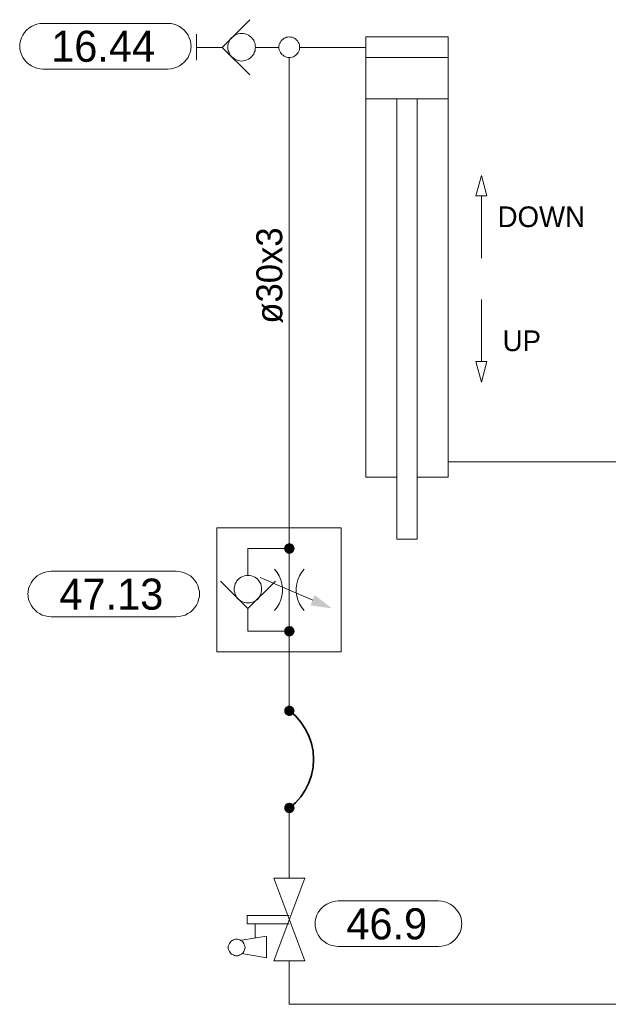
# Model space of a CAD drawing. Header units: millimetres. Extents: x 0 to 138, y 0 to 47.
# Tile 141 of 165: x 43.56 to 45.35, y 33.61 to 36.6. Entities that reach past the tile are written whole.
import ezdxf

# ---------------------------------------------------------------- set-up
doc = ezdxf.new("R2010")
doc.units = ezdxf.units.MM
for name, color, linetype in [('PDF_Geomertry', 7, 'Continuous'), ('PDF_Solid Fills', 7, 'Continuous'), ('PDF_Text', 7, 'Continuous')]:
    doc.layers.add(name, color=color, linetype=linetype)
doc.styles.add('PDF Arial', font='txt')

msp = doc.modelspace()

# ---------------------------------------------------------------- hatches: boundary and pattern name
at = {"layer": 'PDF_Solid Fills', "transparency": 33554559}
for points in [[(44.3765, 34.9965), (44.3632, 35.004), (44.364, 35.0063)], [(44.3765, 34.9965), (44.364, 35.0063), (44.3654, 35.0076)], [(44.3765, 34.9965), (44.3654, 35.0076), (44.3668, 35.009)], [(44.3765, 34.9965), (44.3668, 35.009), (44.3688, 35.0104)], [(44.3765, 34.9965), (44.3688, 35.0104), (44.371, 35.011)], [(44.3765, 34.9965), (44.371, 35.011), (44.3724, 35.0118)], [(44.3765, 34.9965), (44.3724, 35.0118), (44.3743, 35.0124)], [(44.3765, 34.9965), (44.3743, 35.0124), (44.3765, 35.0124)], [(44.3765, 34.9965), (44.3785, 35.0124), (44.3807, 35.0118)], [(44.3765, 34.9965), (44.3765, 35.0124), (44.3785, 35.0124)], [(44.3765, 34.9965), (44.3807, 35.0118), (44.3826, 35.011)], [(44.3765, 34.9965), (44.3826, 35.011), (44.3849, 35.0104)], [(44.3765, 34.9965), (44.3849, 35.0104), (44.3863, 35.009)], [(44.3765, 34.9965), (44.3863, 35.009), (44.3876, 35.0076)], [(44.3765, 34.9965), (44.3876, 35.0076), (44.389, 35.0063)], [(44.3765, 34.9965), (44.389, 35.0063), (44.3904, 35.004)], [(44.3765, 34.9965), (44.3613, 35.0007), (44.3618, 35.0026)], [(44.3765, 34.9965), (44.3613, 34.9985), (44.3613, 35.0007)], [(44.3765, 34.9965), (44.3613, 34.9965), (44.3613, 34.9985)], [(44.3765, 34.9965), (44.3613, 34.9943), (44.3613, 34.9965)], [(44.3765, 34.9965), (44.3613, 34.9924), (44.3613, 34.9943)], [(44.3765, 34.9965), (44.3618, 34.991), (44.3613, 34.9924)], [(44.3765, 34.9965), (44.3618, 35.0026), (44.3632, 35.004)], [(44.3765, 34.9965), (44.3632, 34.9888), (44.3618, 34.991)], [(44.3765, 34.9965), (44.364, 34.9868), (44.3632, 34.9888)], [(44.3765, 34.9965), (44.3654, 34.9854), (44.364, 34.9868)], [(44.3765, 34.9965), (44.3668, 34.984), (44.3654, 34.9854)], [(44.3765, 34.9965), (44.3688, 34.9832), (44.3668, 34.984)], [(44.3765, 34.9965), (44.371, 34.9818), (44.3688, 34.9832)], [(44.3765, 34.9965), (44.3724, 34.9813), (44.371, 34.9818)], [(44.3765, 34.9965), (44.3743, 34.9813), (44.3724, 34.9813)], [(44.3765, 34.9965), (44.3765, 34.9813), (44.3743, 34.9813)], [(44.3765, 34.9965), (44.3904, 35.004), (44.391, 35.0026)], [(44.3765, 34.9965), (44.391, 35.0026), (44.3918, 35.0007)], [(44.3765, 34.9965), (44.3918, 35.0007), (44.3924, 34.9985)], [(44.3765, 34.9965), (44.3924, 34.9985), (44.3924, 34.9965)], [(44.3765, 34.9965), (44.3785, 34.9813), (44.3765, 34.9813)], [(44.3765, 34.9965), (44.3807, 34.9813), (44.3785, 34.9813)], [(44.3765, 34.9965), (44.3826, 34.9818), (44.3807, 34.9813)], [(44.3765, 34.9965), (44.3849, 34.9832), (44.3826, 34.9818)], [(44.3765, 34.9965), (44.3863, 34.984), (44.3849, 34.9832)], [(44.3765, 34.9965), (44.3876, 34.9854), (44.3863, 34.984)], [(44.3765, 34.9965), (44.389, 34.9868), (44.3876, 34.9854)], [(44.3765, 34.9965), (44.3904, 34.9888), (44.389, 34.9868)], [(44.3765, 34.9965), (44.391, 34.991), (44.3904, 34.9888)], [(44.3765, 34.9965), (44.3918, 34.9924), (44.391, 34.991)], [(44.3765, 34.9965), (44.3924, 34.9943), (44.3918, 34.9924)], [(44.3765, 34.9965), (44.3924, 34.9965), (44.3924, 34.9943)], [(44.3765, 34.7451), (44.3613, 34.7493), (44.3618, 34.7513)], [(44.3765, 34.7451), (44.3613, 34.7471), (44.3613, 34.7493)], [(44.3765, 34.7451), (44.3613, 34.7451), (44.3613, 34.7471)], [(44.3765, 34.7451), (44.3613, 34.7429), (44.3613, 34.7451)], [(44.3765, 34.7451), (44.3613, 34.741), (44.3613, 34.7429)], [(44.3765, 34.7451), (44.3618, 34.7388), (44.3613, 34.741)], [(44.3765, 34.7451), (44.3618, 34.7513), (44.3632, 34.7526)], [(44.3765, 34.7451), (44.3632, 34.7374), (44.3618, 34.7388)], [(44.3765, 34.7451), (44.3632, 34.7526), (44.364, 34.7549)], [(44.3765, 34.7451), (44.364, 34.7354), (44.3632, 34.7374)], [(44.3765, 34.7451), (44.364, 34.7549), (44.3654, 34.7563)], [(44.3765, 34.7451), (44.3654, 34.734), (44.364, 34.7354)], [(44.3765, 34.7451), (44.3654, 34.7563), (44.3668, 34.7576)], [(44.3765, 34.7451), (44.3668, 34.7326), (44.3654, 34.734)], [(44.3765, 34.7451), (44.3668, 34.7576), (44.3688, 34.759)], [(44.3765, 34.7451), (44.3688, 34.7313), (44.3668, 34.7326)], [(44.3765, 34.7451), (44.3688, 34.759), (44.371, 34.7596)], [(44.3765, 34.7451), (44.371, 34.7304), (44.3688, 34.7313)], [(44.3765, 34.7451), (44.371, 34.7596), (44.3724, 34.7604)], [(44.3765, 34.7451), (44.3724, 34.7299), (44.371, 34.7304)], [(44.3765, 34.7451), (44.3724, 34.7604), (44.3743, 34.7604)], [(44.3765, 34.7451), (44.3743, 34.7299), (44.3724, 34.7299)], [(44.3765, 34.7451), (44.3743, 34.7604), (44.3765, 34.761)], [(44.3765, 34.7451), (44.3765, 34.729), (44.3743, 34.7299)], [(44.3765, 34.7451), (44.3765, 34.761), (44.3785, 34.7604)], [(44.3765, 34.7451), (44.3807, 34.7604), (44.3826, 34.7596)], [(44.3765, 34.7451), (44.3785, 34.7604), (44.3807, 34.7604)], [(44.3765, 34.7451), (44.3826, 34.7596), (44.3849, 34.759)], [(44.3765, 34.7451), (44.3849, 34.759), (44.3863, 34.7576)], [(44.3765, 34.7451), (44.3863, 34.7576), (44.3876, 34.7563)], [(44.3765, 34.7451), (44.3876, 34.7563), (44.389, 34.7549)], [(44.3765, 34.7451), (44.389, 34.7549), (44.3904, 34.7526)], [(44.3765, 34.7451), (44.3904, 34.7526), (44.391, 34.7513)], [(44.3765, 34.7451), (44.391, 34.7513), (44.3918, 34.7493)], [(44.3765, 34.7451), (44.3918, 34.7493), (44.3924, 34.7471)], [(44.3765, 34.7451), (44.3924, 34.7471), (44.3924, 34.7451)], [(44.3765, 34.7451), (44.3785, 34.7299), (44.3765, 34.729)], [(44.3765, 34.7451), (44.3807, 34.7299), (44.3785, 34.7299)], [(44.3765, 34.7451), (44.3826, 34.7304), (44.3807, 34.7299)], [(44.3765, 34.7451), (44.3849, 34.7313), (44.3826, 34.7304)], [(44.3765, 34.7451), (44.3863, 34.7326), (44.3849, 34.7313)], [(44.3765, 34.7451), (44.3876, 34.734), (44.3863, 34.7326)], [(44.3765, 34.7451), (44.389, 34.7354), (44.3876, 34.734)], [(44.3765, 34.7451), (44.3904, 34.7374), (44.389, 34.7354)], [(44.3765, 34.7451), (44.391, 34.7388), (44.3904, 34.7374)], [(44.3765, 34.7451), (44.3918, 34.741), (44.391, 34.7388)], [(44.3765, 34.7451), (44.3924, 34.7429), (44.3918, 34.741)], [(44.3765, 34.7451), (44.3924, 34.7451), (44.3924, 34.7429)], [(44.3765, 34.5035), (44.3613, 34.5068), (44.3618, 34.509)], [(44.3765, 34.5035), (44.3613, 34.5049), (44.3613, 34.5068)], [(44.3765, 34.5035), (44.3613, 34.5035), (44.3613, 34.5049)], [(44.3765, 34.5035), (44.3613, 34.5013), (44.3613, 34.5035)], [(44.3765, 34.5035), (44.3613, 34.4993), (44.3613, 34.5013)], [(44.3765, 34.5035), (44.3618, 34.4971), (44.3613, 34.4993)], [(44.3765, 34.5035), (44.3618, 34.509), (44.3632, 34.511)], [(44.3765, 34.5035), (44.3632, 34.4951), (44.3618, 34.4971)], [(44.3765, 34.5035), (44.3632, 34.511), (44.364, 34.5124)], [(44.3765, 34.5035), (44.364, 34.4937), (44.3632, 34.4951)], [(44.3765, 34.5035), (44.364, 34.5124), (44.3654, 34.5146)], [(44.3765, 34.5035), (44.3654, 34.4924), (44.364, 34.4937)], [(44.3765, 34.5035), (44.3654, 34.5146), (44.3668, 34.5151)], [(44.3765, 34.5035), (44.3668, 34.491), (44.3654, 34.4924)], [(44.3765, 34.5035), (44.3668, 34.5151), (44.3688, 34.5165)], [(44.3765, 34.5035), (44.3688, 34.4896), (44.3668, 34.491)], [(44.3765, 34.5035), (44.3688, 34.5165), (44.371, 34.5174)], [(44.3765, 34.5035), (44.371, 34.4888), (44.3688, 34.4896)], [(44.3765, 34.5035), (44.371, 34.5174), (44.3724, 34.5179)], [(44.3765, 34.5035), (44.3724, 34.4882), (44.371, 34.4888)], [(44.3765, 34.5035), (44.3724, 34.5179), (44.3743, 34.5187)], [(44.3765, 34.5035), (44.3743, 34.4874), (44.3724, 34.4882)], [(44.3765, 34.5035), (44.3743, 34.5187), (44.3765, 34.5187)], [(44.3765, 34.5035), (44.3765, 34.4874), (44.3743, 34.4874)], [(44.3765, 34.5035), (44.3785, 34.5187), (44.3807, 34.5179)], [(44.3765, 34.5035), (44.3765, 34.5187), (44.3785, 34.5187)], [(44.3765, 34.5035), (44.3807, 34.5179), (44.3826, 34.5174)], [(44.3765, 34.5035), (44.3826, 34.5174), (44.3849, 34.5165)], [(44.3765, 34.5035), (44.3849, 34.5165), (44.3863, 34.5151)], [(44.3765, 34.5035), (44.3863, 34.5151), (44.3876, 34.5146)], [(44.3765, 34.5035), (44.3876, 34.5146), (44.389, 34.5124)], [(44.3765, 34.5035), (44.389, 34.5124), (44.3904, 34.511)], [(44.3765, 34.5035), (44.3904, 34.511), (44.391, 34.509)], [(44.3765, 34.5035), (44.391, 34.509), (44.3918, 34.5068)], [(44.3765, 34.5035), (44.3918, 34.5068), (44.3924, 34.5049)], [(44.3765, 34.5035), (44.3924, 34.5049), (44.3924, 34.5035)], [(44.3765, 34.5035), (44.3785, 34.4874), (44.3765, 34.4874)], [(44.3765, 34.5035), (44.3807, 34.4882), (44.3785, 34.4874)], [(44.3765, 34.5035), (44.3826, 34.4888), (44.3807, 34.4882)], [(44.3765, 34.5035), (44.3849, 34.4896), (44.3826, 34.4888)], [(44.3765, 34.5035), (44.3863, 34.491), (44.3849, 34.4896)], [(44.3765, 34.5035), (44.3876, 34.4924), (44.3863, 34.491)], [(44.3765, 34.5035), (44.389, 34.4937), (44.3876, 34.4924)], [(44.3765, 34.5035), (44.3904, 34.4951), (44.389, 34.4937)], [(44.3765, 34.5035), (44.391, 34.4971), (44.3904, 34.4951)], [(44.3765, 34.5035), (44.3918, 34.4993), (44.391, 34.4971)], [(44.3765, 34.5035), (44.3924, 34.5013), (44.3918, 34.4993)], [(44.3765, 34.5035), (44.3924, 34.5035), (44.3924, 34.5013)], [(44.3765, 34.2076), (44.3613, 34.2118), (44.3618, 34.2138)], [(44.3765, 34.2076), (44.3613, 34.2096), (44.3613, 34.2118)], [(44.3765, 34.2076), (44.3613, 34.2076), (44.3613, 34.2096)], [(44.3765, 34.2076), (44.3613, 34.2054), (44.3613, 34.2076)], [(44.3765, 34.2076), (44.3613, 34.2035), (44.3613, 34.2054)], [(44.3765, 34.2076), (44.3618, 34.2013), (44.3613, 34.2035)], [(44.3765, 34.2076), (44.3618, 34.2138), (44.3632, 34.2151)], [(44.3765, 34.2076), (44.3632, 34.1999), (44.3618, 34.2013)], [(44.3765, 34.2076), (44.3632, 34.2151), (44.364, 34.2174)], [(44.3765, 34.2076), (44.364, 34.1979), (44.3632, 34.1999)], [(44.3765, 34.2076), (44.364, 34.2174), (44.3654, 34.2187)], [(44.3765, 34.2076), (44.3654, 34.1965), (44.364, 34.1979)], [(44.3765, 34.2076), (44.3654, 34.2187), (44.3668, 34.2201)], [(44.3765, 34.2076), (44.3668, 34.1951), (44.3654, 34.1965)], [(44.3765, 34.2076), (44.3668, 34.2201), (44.3688, 34.2215)], [(44.3765, 34.2076), (44.3688, 34.1938), (44.3668, 34.1951)], [(44.3765, 34.2076), (44.3688, 34.2215), (44.371, 34.2221)], [(44.3765, 34.2076), (44.371, 34.1929), (44.3688, 34.1938)], [(44.3765, 34.2076), (44.371, 34.2221), (44.3724, 34.2229)], [(44.3765, 34.2076), (44.3724, 34.1924), (44.371, 34.1929)], [(44.3765, 34.2076), (44.3724, 34.2229), (44.3743, 34.2229)], [(44.3765, 34.2076), (44.3743, 34.1924), (44.3724, 34.1924)], [(44.3765, 34.2076), (44.3743, 34.2229), (44.3765, 34.2235)], [(44.3765, 34.2076), (44.3765, 34.1915), (44.3743, 34.1924)], [(44.3765, 34.2076), (44.3765, 34.2235), (44.3785, 34.2229)], [(44.3765, 34.2076), (44.3807, 34.2229), (44.3826, 34.2221)], [(44.3765, 34.2076), (44.3785, 34.2229), (44.3807, 34.2229)], [(44.3765, 34.2076), (44.3826, 34.2221), (44.3849, 34.2215)], [(44.3765, 34.2076), (44.3849, 34.2215), (44.3863, 34.2201)], [(44.3765, 34.2076), (44.3863, 34.2201), (44.3876, 34.2187)], [(44.3765, 34.2076), (44.3876, 34.2187), (44.389, 34.2174)], [(44.3765, 34.2076), (44.389, 34.2174), (44.3904, 34.2151)], [(44.3765, 34.2076), (44.3904, 34.2151), (44.391, 34.2138)], [(44.3765, 34.2076), (44.391, 34.2138), (44.3918, 34.2118)], [(44.3765, 34.2076), (44.3918, 34.2118), (44.3924, 34.2096)], [(44.3765, 34.2076), (44.3924, 34.2096), (44.3924, 34.2076)], [(44.3765, 34.2076), (44.3785, 34.1924), (44.3765, 34.1915)], [(44.3765, 34.2076), (44.3807, 34.1924), (44.3785, 34.1924)], [(44.3765, 34.2076), (44.3826, 34.1929), (44.3807, 34.1924)], [(44.3765, 34.2076), (44.3849, 34.1938), (44.3826, 34.1929)], [(44.3765, 34.2076), (44.3863, 34.1951), (44.3849, 34.1938)], [(44.3765, 34.2076), (44.3876, 34.1965), (44.3863, 34.1951)], [(44.3765, 34.2076), (44.389, 34.1979), (44.3876, 34.1965)], [(44.3765, 34.2076), (44.3904, 34.1999), (44.389, 34.1979)], [(44.3765, 34.2076), (44.391, 34.2013), (44.3904, 34.1999)], [(44.3765, 34.2076), (44.3918, 34.2035), (44.391, 34.2013)], [(44.3765, 34.2076), (44.3924, 34.2054), (44.3918, 34.2035)], [(44.3765, 34.2076), (44.3924, 34.2076), (44.3924, 34.2054)]]:
    msp.add_hatch(color=256, dxfattribs=at).paths.add_polyline_path(points)

# ---------------------------------------------------------------- linework, layer by layer
at = {"layer": 'PDF_Geomertry', "lineweight": 15}
for points in [[(44.0071, 36.5937), (44.0168, 36.5929), (44.0257, 36.591), (44.034, 36.5882), (44.0424, 36.584), (44.0501, 36.579), (44.0571, 36.5729), (44.0632, 36.566), (44.0688, 36.5582), (44.0724, 36.5499), (44.0757, 36.541), (44.0771, 36.5318), (44.0779, 36.5229), (44.0779, 36.5257), (44.0771, 36.5165), (44.0757, 36.5076), (44.0724, 36.4985), (44.0688, 36.4901), (44.0632, 36.4826), (44.0571, 36.4757), (44.0501, 36.4693), (44.0424, 36.4646), (44.034, 36.4604), (44.0257, 36.4576), (44.0168, 36.4554), (44.0071, 36.4549), (43.6271, 36.4549), (43.6174, 36.4554), (43.6085, 36.4576), (43.6001, 36.4604), (43.5918, 36.4646), (43.584, 36.4693), (43.5771, 36.4757), (43.571, 36.4826), (43.5654, 36.4901), (43.5618, 36.4985), (43.5585, 36.5076), (43.5571, 36.5165), (43.5563, 36.5257), (43.5563, 36.5229), (43.5571, 36.5318), (43.5585, 36.541), (43.5618, 36.5499), (43.5654, 36.5582), (43.571, 36.566), (43.5771, 36.5729), (43.584, 36.579), (43.5918, 36.584), (43.6001, 36.5882), (43.6085, 36.591), (43.6174, 36.5929), (43.6271, 36.5937), (44.0071, 36.5937)], [(44.2738, 36.5207), (44.2729, 36.5263), (44.2724, 36.5318), (44.2701, 36.5374), (44.2682, 36.5424), (44.2646, 36.5465), (44.2613, 36.5507), (44.2571, 36.554), (44.2521, 36.5576), (44.2474, 36.5596), (44.2424, 36.5618), (44.2368, 36.5624), (44.2313, 36.5632), (44.2257, 36.5624), (44.221, 36.5618), (44.2154, 36.5596), (44.2104, 36.5576), (44.2063, 36.554), (44.2021, 36.5507), (44.1979, 36.5465), (44.1951, 36.5424), (44.1932, 36.5374), (44.191, 36.5318), (44.1896, 36.5263), (44.1896, 36.5207), (44.1896, 36.516), (44.191, 36.5104), (44.1932, 36.5049), (44.1951, 36.4999), (44.1979, 36.4957), (44.2021, 36.4915), (44.2063, 36.4882), (44.2104, 36.4846), (44.2154, 36.4826), (44.221, 36.4804), (44.2257, 36.4799), (44.2313, 36.479), (44.2368, 36.4799), (44.2424, 36.4804), (44.2474, 36.4826), (44.2521, 36.4846), (44.2571, 36.4882), (44.2613, 36.4915), (44.2646, 36.4957), (44.2682, 36.4999), (44.2701, 36.5049), (44.2724, 36.5104), (44.2729, 36.516), (44.2738, 36.5207)], [(44.4076, 36.5207), (44.4076, 36.5249), (44.4071, 36.529), (44.4057, 36.5332), (44.4035, 36.5368), (44.4015, 36.5401), (44.3988, 36.5429), (44.396, 36.5457), (44.3924, 36.5485), (44.389, 36.5499), (44.3849, 36.5513), (44.3807, 36.5521), (44.3765, 36.5526), (44.3724, 36.5521), (44.3682, 36.5513), (44.3646, 36.5499), (44.3613, 36.5485), (44.3576, 36.5457), (44.3543, 36.5429), (44.3515, 36.5401), (44.3493, 36.5368), (44.3474, 36.5332), (44.346, 36.529), (44.3451, 36.5249), (44.3451, 36.5207), (44.3451, 36.5174), (44.346, 36.5132), (44.3474, 36.509), (44.3493, 36.5054), (44.3515, 36.5021), (44.3543, 36.4985), (44.3576, 36.4965), (44.3613, 36.4937), (44.3646, 36.4924), (44.3682, 36.491), (44.3724, 36.4901), (44.3765, 36.4896), (44.3807, 36.4901), (44.3849, 36.491), (44.389, 36.4924), (44.3924, 36.4937), (44.396, 36.4965), (44.3988, 36.4985), (44.4015, 36.5021), (44.4035, 36.5054), (44.4057, 36.509), (44.4071, 36.5132), (44.4076, 36.5174), (44.4076, 36.5207)], [(44.9446, 36.0688), (44.9779, 36.0688), (44.9613, 36.1313), (44.9446, 36.0688)], [(44.9779, 35.5651), (44.9446, 35.5651), (44.9613, 35.5026), (44.9779, 35.5651)], [(44.534, 35.0596), (44.1563, 35.0596), (44.1563, 34.6826), (44.534, 34.6826), (44.534, 35.0596)], [(44.0326, 34.9276), (44.0418, 34.9271), (44.0507, 34.9249), (44.0599, 34.9221), (44.0674, 34.9179), (44.0757, 34.9132), (44.0826, 34.9068), (44.0882, 34.8999), (44.0938, 34.8924), (44.0979, 34.884), (44.1007, 34.8749), (44.1029, 34.866), (44.1029, 34.8568), (44.1029, 34.8596), (44.1029, 34.8507), (44.1007, 34.8415), (44.0979, 34.8326), (44.0938, 34.8243), (44.0882, 34.8165), (44.0826, 34.8096), (44.0757, 34.8035), (44.0674, 34.7985), (44.0599, 34.7943), (44.0507, 34.7915), (44.0418, 34.7896), (44.0326, 34.7888), (43.6521, 34.7888), (43.6432, 34.7896), (43.6335, 34.7915), (43.6251, 34.7943), (43.6168, 34.7985), (43.609, 34.8035), (43.6021, 34.8096), (43.596, 34.8165), (43.591, 34.8243), (43.5868, 34.8326), (43.5835, 34.8415), (43.5821, 34.8507), (43.5813, 34.8596), (43.5813, 34.8568), (43.5821, 34.866), (43.5835, 34.8749), (43.5868, 34.884), (43.591, 34.8924), (43.596, 34.8999), (43.6021, 34.9068), (43.609, 34.9132), (43.6168, 34.9179), (43.6251, 34.9221), (43.6335, 34.9249), (43.6432, 34.9271), (43.6521, 34.9276), (44.0326, 34.9276)], [(44.2924, 34.8729), (44.2924, 34.8785), (44.291, 34.884), (44.2896, 34.8888), (44.2868, 34.8937), (44.284, 34.8985), (44.2807, 34.9026), (44.2765, 34.9063), (44.2715, 34.909), (44.2668, 34.9118), (44.2618, 34.9132), (44.2563, 34.9146), (44.2507, 34.9146), (44.2451, 34.9146), (44.2404, 34.9132), (44.2349, 34.9118), (44.2299, 34.909), (44.2251, 34.9063), (44.221, 34.9026), (44.2174, 34.8985), (44.2146, 34.8937), (44.2118, 34.8888), (44.2104, 34.884), (44.209, 34.8785), (44.209, 34.8729), (44.209, 34.8674), (44.2104, 34.8624), (44.2118, 34.8568), (44.2146, 34.8521), (44.2174, 34.8471), (44.221, 34.8429), (44.2251, 34.8396), (44.2299, 34.8368), (44.2349, 34.834), (44.2404, 34.8326), (44.2451, 34.8313), (44.2507, 34.8313), (44.2563, 34.8313), (44.2618, 34.8326), (44.2668, 34.834), (44.2715, 34.8368), (44.2765, 34.8396), (44.2807, 34.8429), (44.284, 34.8471), (44.2868, 34.8521), (44.2896, 34.8568), (44.291, 34.8624), (44.2924, 34.8674), (44.2924, 34.8729)], [(44.3293, 33.7424), (44.4237, 33.9937), (44.3293, 33.9937), (44.4237, 33.7424), (44.3293, 33.7424)], [(44.8307, 33.9249), (44.8404, 33.9243), (44.8493, 33.9221), (44.8576, 33.9193), (44.866, 33.9151), (44.8737, 33.9104), (44.8807, 33.904), (44.8868, 33.8971), (44.8918, 33.8896), (44.896, 33.8813), (44.8993, 33.8721), (44.9007, 33.8632), (44.9015, 33.854), (44.9015, 33.8568), (44.9007, 33.8479), (44.8993, 33.8388), (44.896, 33.8299), (44.8918, 33.8215), (44.8868, 33.8137), (44.8807, 33.8068), (44.8737, 33.8013), (44.866, 33.7957), (44.8576, 33.7915), (44.8493, 33.7888), (44.8404, 33.7868), (44.8307, 33.786), (44.5257, 33.786), (44.5168, 33.7868), (44.5076, 33.7888), (44.4987, 33.7915), (44.4904, 33.7957), (44.4826, 33.8013), (44.4757, 33.8068), (44.4696, 33.8137), (44.4646, 33.8215), (44.4604, 33.8299), (44.4576, 33.8388), (44.4557, 33.8479), (44.4549, 33.8568), (44.4549, 33.854), (44.4557, 33.8632), (44.4576, 33.8721), (44.4604, 33.8813), (44.4646, 33.8896), (44.4696, 33.8971), (44.4757, 33.904), (44.4826, 33.9104), (44.4904, 33.9151), (44.4987, 33.9193), (44.5076, 33.9221), (44.5168, 33.9243), (44.5257, 33.9249), (44.8307, 33.9249)], [(44.2418, 33.7832), (44.241, 33.7868), (44.2404, 33.7896), (44.2396, 33.7929), (44.2382, 33.7957), (44.2363, 33.7985), (44.234, 33.8013), (44.2313, 33.8035), (44.2285, 33.8049), (44.2257, 33.8063), (44.2229, 33.8076), (44.2196, 33.8082), (44.216, 33.8082), (44.2132, 33.8082), (44.2099, 33.8076), (44.2063, 33.8063), (44.2035, 33.8049), (44.2007, 33.8035), (44.1987, 33.8013), (44.1965, 33.7985), (44.1946, 33.7957), (44.1932, 33.7929), (44.1918, 33.7896), (44.191, 33.7868), (44.191, 33.7832), (44.191, 33.7799), (44.1918, 33.7771), (44.1932, 33.7735), (44.1946, 33.7707), (44.1965, 33.7679), (44.1987, 33.7651), (44.2007, 33.7632), (44.2035, 33.7618), (44.2063, 33.7604), (44.2099, 33.759), (44.2132, 33.7582), (44.216, 33.7582), (44.2196, 33.7582), (44.2229, 33.759), (44.2257, 33.7604), (44.2285, 33.7618), (44.2313, 33.7632), (44.234, 33.7651), (44.2363, 33.7679), (44.2382, 33.7707), (44.2396, 33.7735), (44.2404, 33.7771), (44.241, 33.7799), (44.2418, 33.7832)]]:
    msp.add_lwpolyline(points, close=True, dxfattribs=at)
for points in [[(44.2563, 36.6049), (44.1724, 36.5207), (44.2563, 36.4374)], [(44.0938, 36.4818), (44.0938, 36.5604)], [(44.7035, 35.2132), (44.609, 35.2132), (44.609, 36.5526), (44.8604, 36.5526), (44.8604, 35.2132), (44.766, 35.2132)], [(44.1724, 36.5207), (44.0938, 36.5207)], [(44.2738, 36.5207), (44.2979, 36.5207), (44.3451, 36.5207)], [(44.4076, 36.5207), (44.609, 36.5207)], [(44.3765, 34.9965), (44.3765, 35.0596), (44.3765, 36.4896)], [(44.8604, 36.4896), (44.609, 36.4896)], [(44.8604, 36.3638), (44.609, 36.3638)], [(44.766, 36.3638), (44.766, 35.0249), (44.7035, 35.0249), (44.7035, 36.3638)], [(44.9613, 35.8799), (44.9613, 36.0688)], [(44.9613, 35.754), (44.9613, 35.5651)], [(44.8604, 35.2604), (45.4987, 35.2604), (46.0932, 35.2604)], [(44.2507, 34.8137), (44.2507, 34.7888), (44.2507, 34.7451), (44.3765, 34.7451), (44.3765, 34.9965), (44.2507, 34.9965), (44.2507, 34.9146)], [(44.3313, 34.8082), (44.3396, 34.8179), (44.346, 34.8285), (44.3507, 34.8401), (44.3535, 34.8521), (44.3557, 34.8646), (44.3557, 34.8771), (44.3535, 34.8896), (44.3507, 34.9013), (44.346, 34.9132), (44.3396, 34.9235), (44.3313, 34.934)], [(44.4215, 34.934), (44.414, 34.9235), (44.4076, 34.9132), (44.4029, 34.9013), (44.3993, 34.8896), (44.3979, 34.8771), (44.3979, 34.8646), (44.3993, 34.8521), (44.4029, 34.8401), (44.4076, 34.8285), (44.414, 34.8179), (44.4215, 34.8082)], [(44.3349, 34.8971), (44.2507, 34.8137), (44.1668, 34.8971)], [(44.2882, 34.9082), (44.4479, 34.8396)], [(44.3765, 34.7451), (44.3765, 34.6826), (44.3765, 34.5035)], [(44.3765, 34.2076), (44.3765, 33.9937)], [(44.3765, 33.8554), (44.2479, 33.8554), (44.2479, 33.8804), (44.3765, 33.8804)], [(44.2729, 33.8118), (44.2729, 33.8554)], [(44.2321, 33.7646), (44.3076, 33.7521), (44.3076, 33.8179), (44.2321, 33.8054)], [(44.3765, 33.7424), (44.3765, 33.6104), (45.5146, 33.6104), (46.6021, 33.6104), (46.6021, 33.7424)]]:
    msp.add_lwpolyline(points, dxfattribs=at)
at = {"layer": 'PDF_Geomertry', "lineweight": 0}
for points in [[(44.3688, 34.9965), (44.3688, 34.9957), (44.3688, 34.9943), (44.3696, 34.9937), (44.3696, 34.9929), (44.3701, 34.9915), (44.371, 34.991), (44.3715, 34.9901), (44.3729, 34.9896), (44.3737, 34.9896), (44.3743, 34.9888), (44.3757, 34.9888), (44.3765, 34.9888), (44.3779, 34.9888), (44.3785, 34.9888), (44.3799, 34.9896), (44.3807, 34.9896), (44.3813, 34.9901), (44.3821, 34.991), (44.3826, 34.9915), (44.3835, 34.9929), (44.384, 34.9937), (44.384, 34.9943), (44.384, 34.9957), (44.3849, 34.9965), (44.384, 34.9979), (44.384, 34.9985), (44.384, 34.9993), (44.3835, 35.0007), (44.3826, 35.0013), (44.3821, 35.0021), (44.3813, 35.0026), (44.3807, 35.0035), (44.3799, 35.004), (44.3785, 35.004), (44.3779, 35.004), (44.3765, 35.004), (44.3757, 35.004), (44.3743, 35.004), (44.3737, 35.004), (44.3729, 35.0035), (44.3715, 35.0026), (44.371, 35.0021), (44.3701, 35.0013), (44.3696, 35.0007), (44.3696, 34.9993), (44.3688, 34.9985), (44.3688, 34.9979), (44.3688, 34.9965)], [(44.3688, 34.7451), (44.3688, 34.7443), (44.3688, 34.7429), (44.3696, 34.7424), (44.3696, 34.741), (44.3701, 34.7401), (44.371, 34.7396), (44.3715, 34.7388), (44.3729, 34.7382), (44.3737, 34.7382), (44.3743, 34.7374), (44.3757, 34.7374), (44.3765, 34.7374), (44.3779, 34.7374), (44.3785, 34.7374), (44.3799, 34.7382), (44.3807, 34.7382), (44.3813, 34.7388), (44.3821, 34.7396), (44.3826, 34.7401), (44.3835, 34.741), (44.384, 34.7424), (44.384, 34.7429), (44.384, 34.7443), (44.3849, 34.7451), (44.384, 34.7465), (44.384, 34.7471), (44.384, 34.7479), (44.3835, 34.7493), (44.3826, 34.7499), (44.3821, 34.7507), (44.3813, 34.7513), (44.3807, 34.7521), (44.3799, 34.7526), (44.3785, 34.7526), (44.3779, 34.7526), (44.3765, 34.7526), (44.3757, 34.7526), (44.3743, 34.7526), (44.3737, 34.7526), (44.3729, 34.7521), (44.3715, 34.7513), (44.371, 34.7507), (44.3701, 34.7499), (44.3696, 34.7493), (44.3696, 34.7479), (44.3688, 34.7471), (44.3688, 34.7465), (44.3688, 34.7451)], [(44.3688, 34.5035), (44.3688, 34.5021), (44.3688, 34.5013), (44.3696, 34.4999), (44.3696, 34.4993), (44.3701, 34.4985), (44.371, 34.4979), (44.3715, 34.4971), (44.3729, 34.4965), (44.3737, 34.4957), (44.3743, 34.4957), (44.3757, 34.4951), (44.3765, 34.4951), (44.3779, 34.4951), (44.3785, 34.4957), (44.3799, 34.4957), (44.3807, 34.4965), (44.3813, 34.4971), (44.3821, 34.4979), (44.3826, 34.4985), (44.3835, 34.4993), (44.384, 34.4999), (44.384, 34.5013), (44.384, 34.5021), (44.3849, 34.5035), (44.384, 34.504), (44.384, 34.5049), (44.384, 34.5063), (44.3835, 34.5068), (44.3826, 34.5076), (44.3821, 34.509), (44.3813, 34.509), (44.3807, 34.5096), (44.3799, 34.5104), (44.3785, 34.5104), (44.3779, 34.511), (44.3765, 34.511), (44.3757, 34.511), (44.3743, 34.5104), (44.3737, 34.5104), (44.3729, 34.5096), (44.3715, 34.509), (44.371, 34.509), (44.3701, 34.5076), (44.3696, 34.5068), (44.3696, 34.5063), (44.3688, 34.5049), (44.3688, 34.504), (44.3688, 34.5035)], [(44.3688, 34.2076), (44.3688, 34.2068), (44.3688, 34.2054), (44.3696, 34.2049), (44.3696, 34.2035), (44.3701, 34.2026), (44.371, 34.2021), (44.3715, 34.2013), (44.3729, 34.2007), (44.3737, 34.2007), (44.3743, 34.1999), (44.3757, 34.1999), (44.3765, 34.1999), (44.3779, 34.1999), (44.3785, 34.1999), (44.3799, 34.2007), (44.3807, 34.2007), (44.3813, 34.2013), (44.3821, 34.2021), (44.3826, 34.2026), (44.3835, 34.2035), (44.384, 34.2049), (44.384, 34.2054), (44.384, 34.2068), (44.3849, 34.2076), (44.384, 34.209), (44.384, 34.2096), (44.384, 34.2104), (44.3835, 34.2118), (44.3826, 34.2124), (44.3821, 34.2132), (44.3813, 34.2138), (44.3807, 34.2146), (44.3799, 34.2146), (44.3785, 34.2151), (44.3779, 34.2151), (44.3765, 34.2151), (44.3757, 34.2151), (44.3743, 34.2151), (44.3737, 34.2146), (44.3729, 34.2146), (44.3715, 34.2138), (44.371, 34.2132), (44.3701, 34.2124), (44.3696, 34.2118), (44.3696, 34.2104), (44.3688, 34.2096), (44.3688, 34.209), (44.3688, 34.2076)]]:
    msp.add_lwpolyline(points, close=True, dxfattribs=at)
at = {"layer": 'PDF_Geomertry', "lineweight": 35}
msp.add_lwpolyline([(44.3765, 34.2076), (44.3951, 34.2235), (44.4113, 34.2415), (44.4251, 34.2618), (44.4362, 34.284), (44.4438, 34.3068), (44.4487, 34.3313), (44.4507, 34.3554), (44.4487, 34.3799), (44.4438, 34.4035), (44.4362, 34.4271), (44.4251, 34.4485), (44.4113, 34.4687), (44.3951, 34.4874), (44.3765, 34.5035)], dxfattribs=at)
at = {"layer": 'PDF_Solid Fills', "transparency": 33554559}
msp.add_solid([(44.4543, 34.8549), (44.441, 34.8235), (44.4543, 34.8549), (44.5057, 34.8146)], dxfattribs=at)

# ---------------------------------------------------------------- texts
at = {"layer": 'PDF_Text', "attachment_point": 7, "style": 'PDF Arial'}
for s, insert, char_height in [('16.44', (43.6521, 36.4755), 0.09445), ('DOWN', (45.0104, 35.9732), 0.06283), ('UP', (45.0257, 35.596), 0.06283), ('47.13', (43.6771, 34.8093), 0.09445), ('46.9', (44.5501, 33.8066), 0.09445)]:
    msp.add_mtext(s, dxfattribs=dict(at, insert=insert, char_height=char_height))
at = {"layer": 'PDF_Text', "insert": (44.3572, 35.6804), "char_height": 0.07874, "attachment_point": 7, "rotation": 90, "style": 'PDF Arial'}
msp.add_mtext('ø30x3', dxfattribs=at)

doc.saveas('drawing.dxf')
